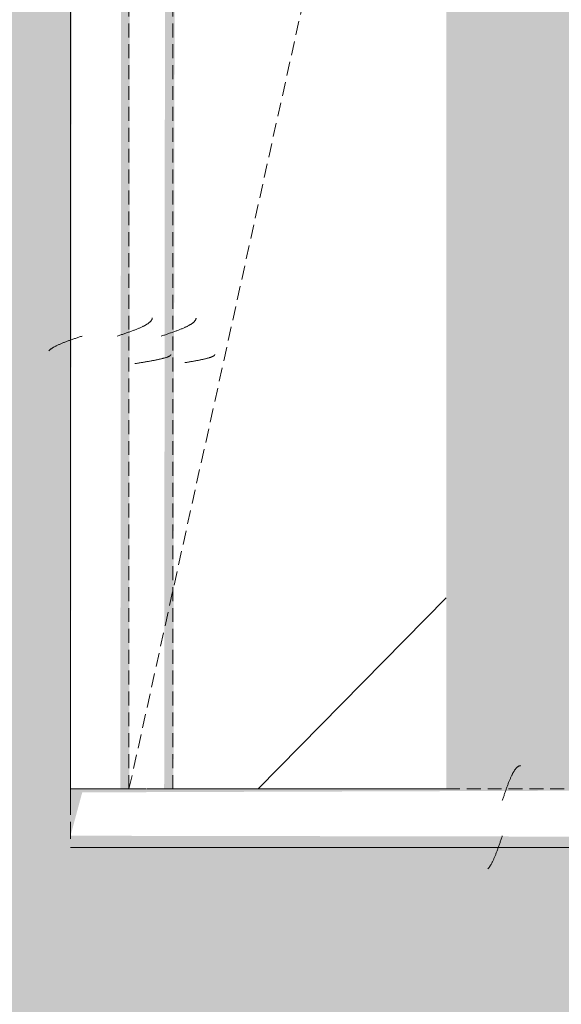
# Model space of a CAD drawing. Header units: millimetres. Extents: x 16156 to 91527, y 4646 to 113494.
# Tile 234 of 256: x 35479 to 35665, y 70630 to 70967. Entities that reach past the tile are written whole.
import ezdxf

# ---------------------------------------------------------------- set-up
doc = ezdxf.new("R2010")
doc.units = ezdxf.units.MM
doc.linetypes.add('ARC Demolished', pattern=[7.14375, 4.7625, -2.38125])
for name, color, linetype, lineweight in [('A--AR9__AlgVoorz', 1, 'Continuous', 9), ('A--L23__Vloeren', 3, 'Continuous', 9), ('A--L74__VasteSanitaireVoorz', 1, 'ARC Demolished', 9)]:
    doc.layers.add(name, color=color, linetype=linetype, lineweight=lineweight)
pattern_1 = [(315.439, (-71398.44, 34604.8), (205.6355, 215.307), [])]
pattern_2 = [(315, (-71398.44, 35670.5), (212.132, 212.132), [])]

# ---------------------------------------------------------------- blocks, each defined once
blk = doc.blocks.new('FP_251-AB-Begane grond - slooptekening')
at = {"layer": 'A--L74__VasteSanitaireVoorz', "color": 240, "linetype": 'Continuous'}
for p, q in [((-549.12, 134.61), (-549.07, 134.31)), ((-549.12, 134.61), (-549.07, 134.31)), ((-549.07, 134.31), (-549.02, 134.02)), ((-549.07, 134.31), (-549.02, 134.02)), ((-549.02, 134.02), (-548.98, 133.72)), ((-549.02, 134.02), (-548.98, 133.72)), ((-548.98, 133.72), (-548.93, 133.43)), ((-548.98, 133.72), (-548.93, 133.43)), ((-548.93, 133.43), (-548.88, 133.14)), ((-548.93, 133.43), (-548.88, 133.14)), ((-548.88, 133.14), (-548.83, 132.85)), ((-548.88, 133.14), (-548.83, 132.85)), ((-548.83, 132.85), (-548.78, 132.57)), ((-548.83, 132.85), (-548.78, 132.57)), ((-548.78, 132.57), (-548.73, 132.29)), ((-548.78, 132.57), (-548.73, 132.29)), ((-548.73, 132.29), (-548.68, 132.01)), ((-548.73, 132.29), (-548.68, 132.01)), ((-548.68, 132.01), (-548.63, 131.73)), ((-548.68, 132.01), (-548.63, 131.73)), ((-548.63, 131.73), (-548.58, 131.45)), ((-548.63, 131.73), (-548.58, 131.45)), ((-548.58, 131.45), (-548.53, 131.18)), ((-548.58, 131.45), (-548.53, 131.18)), ((-548.53, 131.18), (-548.49, 130.91)), ((-548.53, 131.18), (-548.49, 130.91)), ((-548.49, 130.91), (-548.44, 130.65)), ((-548.49, 130.91), (-548.44, 130.65)), ((-548.44, 130.65), (-548.39, 130.39)), ((-548.44, 130.65), (-548.39, 130.39)), ((-548.39, 130.39), (-548.34, 130.13)), ((-548.39, 130.39), (-548.34, 130.13)), ((-548.34, 130.13), (-548.29, 129.88)), ((-548.34, 130.13), (-548.29, 129.88)), ((-548.29, 129.88), (-548.24, 129.63)), ((-548.29, 129.88), (-548.24, 129.63)), ((-548.24, 129.63), (-548.19, 129.39)), ((-548.24, 129.63), (-548.19, 129.39)), ((-548.19, 129.39), (-548.14, 129.15)), ((-548.19, 129.39), (-548.14, 129.15)), ((-548.14, 129.15), (-548.09, 128.91)), ((-548.14, 129.15), (-548.09, 128.91)), ((-548.09, 128.91), (-548.04, 128.68)), ((-548.09, 128.91), (-548.04, 128.68)), ((-548.04, 128.68), (-548, 128.45)), ((-548.04, 128.68), (-548, 128.45)), ((-548, 128.45), (-547.95, 128.23)), ((-548, 128.45), (-547.95, 128.23)), ((-547.95, 128.23), (-547.9, 128.02)), ((-547.95, 128.23), (-547.9, 128.02)), ((-547.9, 128.02), (-547.85, 127.81)), ((-547.9, 128.02), (-547.85, 127.81)), ((-547.85, 127.81), (-547.8, 127.6)), ((-547.85, 127.81), (-547.8, 127.6)), ((-547.8, 127.6), (-547.75, 127.4)), ((-547.8, 127.6), (-547.75, 127.4)), ((-547.75, 127.4), (-547.7, 127.21)), ((-547.75, 127.4), (-547.7, 127.21)), ((-547.7, 127.21), (-547.65, 127.02)), ((-547.7, 127.21), (-547.65, 127.02)), ((-547.65, 127.02), (-547.6, 126.84)), ((-547.65, 127.02), (-547.6, 126.84)), ((-547.6, 126.84), (-547.55, 126.66)), ((-547.6, 126.84), (-547.55, 126.66)), ((-547.55, 126.66), (-547.51, 126.49)), ((-547.55, 126.66), (-547.51, 126.49)), ((-547.51, 126.49), (-547.46, 126.33)), ((-547.51, 126.49), (-547.46, 126.33)), ((-547.46, 126.33), (-547.41, 126.17)), ((-547.46, 126.33), (-547.41, 126.17)), ((-547.41, 126.17), (-547.36, 126.02)), ((-547.41, 126.17), (-547.36, 126.02)), ((-547.36, 126.02), (-547.31, 125.87)), ((-547.36, 126.02), (-547.31, 125.87)), ((-547.31, 125.87), (-547.26, 125.73)), ((-547.31, 125.87), (-547.26, 125.73)), ((-547.26, 125.73), (-547.21, 125.6)), ((-547.26, 125.73), (-547.21, 125.6)), ((-547.21, 125.6), (-547.16, 125.47)), ((-547.21, 125.6), (-547.16, 125.47)), ((-547.16, 125.47), (-547.11, 125.35)), ((-547.16, 125.47), (-547.11, 125.35)), ((-547.11, 125.35), (-547.06, 125.24)), ((-547.11, 125.35), (-547.06, 125.24)), ((-547.06, 125.24), (-547.02, 125.14)), ((-547.06, 125.24), (-547.02, 125.14)), ((-547.02, 125.14), (-546.97, 125.04)), ((-547.02, 125.14), (-546.97, 125.04)), ((-546.97, 125.04), (-546.92, 124.95)), ((-546.97, 125.04), (-546.92, 124.95)), ((-546.92, 124.95), (-546.87, 124.86)), ((-546.92, 124.95), (-546.87, 124.86)), ((-546.87, 124.86), (-546.82, 124.79)), ((-546.87, 124.86), (-546.82, 124.79)), ((-546.82, 124.79), (-546.77, 124.72)), ((-546.82, 124.79), (-546.77, 124.72)), ((-546.77, 124.72), (-546.72, 124.66)), ((-546.77, 124.72), (-546.72, 124.66)), ((-546.72, 124.66), (-546.67, 124.6)), ((-546.72, 124.66), (-546.67, 124.6)), ((-546.67, 124.6), (-546.62, 124.55)), ((-546.67, 124.6), (-546.62, 124.55)), ((-546.62, 124.55), (-546.57, 124.51)), ((-546.62, 124.55), (-546.57, 124.51)), ((-546.57, 124.51), (-546.53, 124.48)), ((-546.57, 124.51), (-546.53, 124.48)), ((-546.53, 124.48), (-546.48, 124.45)), ((-546.53, 124.48), (-546.48, 124.45)), ((-546.48, 124.45), (-546.43, 124.43)), ((-546.48, 124.45), (-546.43, 124.43)), ((-546.43, 124.43), (-546.38, 124.42)), ((-546.43, 124.43), (-546.38, 124.42))]:
    blk.add_line(p, q, dxfattribs=at)
blk = doc.blocks.new('FP_252-AB-Begane grond - slooptekening')
at = {"layer": 'A--L74__VasteSanitaireVoorz', "color": 240, "linetype": 'Continuous'}
for p, q in [((-540.06, 142.75), (-539.96, 142.46)), ((-540.06, 142.75), (-539.96, 142.46)), ((-539.96, 142.46), (-539.86, 142.16)), ((-539.96, 142.46), (-539.86, 142.16)), ((-539.86, 142.16), (-539.77, 141.87)), ((-539.86, 142.16), (-539.77, 141.87)), ((-539.77, 141.87), (-539.67, 141.58)), ((-539.77, 141.87), (-539.67, 141.58)), ((-539.67, 141.58), (-539.57, 141.28)), ((-539.67, 141.58), (-539.57, 141.28)), ((-539.57, 141.28), (-539.47, 140.99)), ((-539.57, 141.28), (-539.47, 140.99)), ((-539.47, 140.99), (-539.37, 140.7)), ((-539.47, 140.99), (-539.37, 140.7)), ((-539.37, 140.7), (-539.28, 140.41)), ((-539.37, 140.7), (-539.28, 140.41)), ((-539.28, 140.41), (-539.18, 140.13)), ((-539.28, 140.41), (-539.18, 140.13)), ((-539.18, 140.13), (-539.08, 139.84)), ((-539.18, 140.13), (-539.08, 139.84)), ((-539.08, 139.84), (-538.98, 139.55)), ((-539.08, 139.84), (-538.98, 139.55)), ((-538.98, 139.55), (-538.88, 139.27)), ((-538.98, 139.55), (-538.88, 139.27)), ((-538.88, 139.27), (-538.78, 138.99)), ((-538.88, 139.27), (-538.78, 138.99)), ((-538.78, 138.99), (-538.69, 138.71)), ((-538.78, 138.99), (-538.69, 138.71)), ((-538.69, 138.71), (-538.59, 138.44)), ((-538.69, 138.71), (-538.59, 138.44)), ((-538.59, 138.44), (-538.49, 138.17)), ((-538.59, 138.44), (-538.49, 138.17)), ((-538.49, 138.17), (-538.39, 137.89)), ((-538.49, 138.17), (-538.39, 137.89)), ((-538.39, 137.89), (-538.29, 137.63)), ((-538.39, 137.89), (-538.29, 137.63)), ((-538.29, 137.63), (-538.2, 137.36)), ((-538.29, 137.63), (-538.2, 137.36)), ((-538.2, 137.36), (-538.1, 137.1)), ((-538.2, 137.36), (-538.1, 137.1)), ((-538.1, 137.1), (-538, 136.84)), ((-538.1, 137.1), (-538, 136.84)), ((-538, 136.84), (-537.9, 136.59)), ((-538, 136.84), (-537.9, 136.59)), ((-537.9, 136.59), (-537.8, 136.34)), ((-537.9, 136.59), (-537.8, 136.34)), ((-537.8, 136.34), (-537.7, 136.09)), ((-537.8, 136.34), (-537.7, 136.09)), ((-537.7, 136.09), (-537.61, 135.85)), ((-537.7, 136.09), (-537.61, 135.85)), ((-537.61, 135.85), (-537.51, 135.61)), ((-537.61, 135.85), (-537.51, 135.61)), ((-537.51, 135.61), (-537.41, 135.38)), ((-537.51, 135.61), (-537.41, 135.38)), ((-537.41, 135.38), (-537.31, 135.15)), ((-537.41, 135.38), (-537.31, 135.15)), ((-537.31, 135.15), (-537.21, 134.92)), ((-537.31, 135.15), (-537.21, 134.92)), ((-537.21, 134.92), (-537.12, 134.7)), ((-537.21, 134.92), (-537.12, 134.7)), ((-537.12, 134.7), (-537.02, 134.49)), ((-537.12, 134.7), (-537.02, 134.49)), ((-537.02, 134.49), (-536.92, 134.28)), ((-537.02, 134.49), (-536.92, 134.28)), ((-536.92, 134.28), (-536.82, 134.07)), ((-536.92, 134.28), (-536.82, 134.07)), ((-536.82, 134.07), (-536.72, 133.87)), ((-536.82, 134.07), (-536.72, 133.87)), ((-536.72, 133.87), (-536.62, 133.68)), ((-536.72, 133.87), (-536.62, 133.68)), ((-536.62, 133.68), (-536.53, 133.49)), ((-536.62, 133.68), (-536.53, 133.49)), ((-536.53, 133.49), (-536.43, 133.31)), ((-536.53, 133.49), (-536.43, 133.31)), ((-536.43, 133.31), (-536.33, 133.13)), ((-536.43, 133.31), (-536.33, 133.13)), ((-536.33, 133.13), (-536.23, 132.95)), ((-536.33, 133.13), (-536.23, 132.95)), ((-536.23, 132.95), (-536.13, 132.79)), ((-536.23, 132.95), (-536.13, 132.79)), ((-536.13, 132.79), (-536.04, 132.63)), ((-536.13, 132.79), (-536.04, 132.63)), ((-536.04, 132.63), (-535.94, 132.47)), ((-536.04, 132.63), (-535.94, 132.47)), ((-535.94, 132.47), (-535.84, 132.33)), ((-535.94, 132.47), (-535.84, 132.33)), ((-535.84, 132.33), (-535.74, 132.18)), ((-535.84, 132.33), (-535.74, 132.18)), ((-535.74, 132.18), (-535.64, 132.05)), ((-535.74, 132.18), (-535.64, 132.05)), ((-535.64, 132.05), (-535.54, 131.92)), ((-535.64, 132.05), (-535.54, 131.92)), ((-535.54, 131.92), (-535.45, 131.8)), ((-535.54, 131.92), (-535.45, 131.8)), ((-535.45, 131.8), (-535.35, 131.68)), ((-535.45, 131.8), (-535.35, 131.68)), ((-535.35, 131.68), (-535.25, 131.57)), ((-535.35, 131.68), (-535.25, 131.57)), ((-535.25, 131.57), (-535.15, 131.47)), ((-535.25, 131.57), (-535.15, 131.47)), ((-535.15, 131.47), (-535.05, 131.37)), ((-535.15, 131.47), (-535.05, 131.37)), ((-535.05, 131.37), (-534.96, 131.29)), ((-535.05, 131.37), (-534.96, 131.29)), ((-534.96, 131.29), (-534.86, 131.2)), ((-534.96, 131.29), (-534.86, 131.2)), ((-534.86, 131.2), (-534.76, 131.13)), ((-534.86, 131.2), (-534.76, 131.13)), ((-534.76, 131.13), (-534.66, 131.06)), ((-534.76, 131.13), (-534.66, 131.06)), ((-534.66, 131.06), (-534.56, 131)), ((-534.66, 131.06), (-534.56, 131)), ((-534.56, 131), (-534.46, 130.95)), ((-534.56, 131), (-534.46, 130.95)), ((-534.46, 130.95), (-534.37, 130.9)), ((-534.46, 130.95), (-534.37, 130.9)), ((-534.37, 130.9), (-534.27, 130.86)), ((-534.37, 130.9), (-534.27, 130.86)), ((-534.27, 130.86), (-534.17, 130.83)), ((-534.27, 130.86), (-534.17, 130.83)), ((-534.17, 130.83), (-534.07, 130.8)), ((-534.17, 130.83), (-534.07, 130.8)), ((-534.07, 130.8), (-533.97, 130.78)), ((-534.07, 130.8), (-533.97, 130.78)), ((-533.97, 130.78), (-533.88, 130.77)), ((-533.97, 130.78), (-533.88, 130.77))]:
    blk.add_line(p, q, dxfattribs=at)
at = {"layer": 'A--L74__VasteSanitaireVoorz'}
blk.add_line((-695, 138.75), (715, 138.75), dxfattribs=at)
blk = doc.blocks.new('FP_253-AB-Begane grond - slooptekening')
at = {"layer": 'A--L74__VasteSanitaireVoorz', "color": 240, "linetype": 'Continuous'}
for p, q in [((-549.47, 151.75), (-549.42, 151.45)), ((-549.47, 151.75), (-549.42, 151.45)), ((-549.42, 151.45), (-549.37, 151.14)), ((-549.42, 151.45), (-549.37, 151.14)), ((-549.37, 151.14), (-549.32, 150.84)), ((-549.37, 151.14), (-549.32, 150.84)), ((-549.32, 150.84), (-549.27, 150.54)), ((-549.32, 150.84), (-549.27, 150.54)), ((-549.27, 150.54), (-549.22, 150.24)), ((-549.27, 150.54), (-549.22, 150.24)), ((-549.22, 150.24), (-549.17, 149.94)), ((-549.22, 150.24), (-549.17, 149.94)), ((-549.17, 149.94), (-549.12, 149.64)), ((-549.17, 149.94), (-549.12, 149.64)), ((-549.12, 149.64), (-549.07, 149.34)), ((-549.12, 149.64), (-549.07, 149.34)), ((-549.07, 149.34), (-549.02, 149.05)), ((-549.07, 149.34), (-549.02, 149.05)), ((-549.02, 149.05), (-548.97, 148.75)), ((-549.02, 149.05), (-548.97, 148.75)), ((-548.97, 148.75), (-548.93, 148.46)), ((-548.97, 148.75), (-548.93, 148.46)), ((-548.93, 148.46), (-548.88, 148.17)), ((-548.93, 148.46), (-548.88, 148.17)), ((-548.88, 148.17), (-548.83, 147.88)), ((-548.88, 148.17), (-548.83, 147.88)), ((-548.83, 147.88), (-548.78, 147.6)), ((-548.83, 147.88), (-548.78, 147.6)), ((-548.78, 147.6), (-548.73, 147.31)), ((-548.78, 147.6), (-548.73, 147.31)), ((-548.73, 147.31), (-548.68, 147.03)), ((-548.73, 147.31), (-548.68, 147.03)), ((-548.68, 147.03), (-548.63, 146.75)), ((-548.68, 147.03), (-548.63, 146.75)), ((-548.63, 146.75), (-548.58, 146.48)), ((-548.63, 146.75), (-548.58, 146.48)), ((-548.58, 146.48), (-548.53, 146.21)), ((-548.58, 146.48), (-548.53, 146.21)), ((-548.53, 146.21), (-548.48, 145.94)), ((-548.53, 146.21), (-548.48, 145.94)), ((-548.48, 145.94), (-548.43, 145.67)), ((-548.48, 145.94), (-548.43, 145.67)), ((-548.43, 145.67), (-548.39, 145.41)), ((-548.43, 145.67), (-548.39, 145.41)), ((-548.39, 145.41), (-548.34, 145.15)), ((-548.39, 145.41), (-548.34, 145.15)), ((-548.34, 145.15), (-548.29, 144.9)), ((-548.34, 145.15), (-548.29, 144.9)), ((-548.29, 144.9), (-548.24, 144.65)), ((-548.29, 144.9), (-548.24, 144.65)), ((-548.24, 144.65), (-548.19, 144.4)), ((-548.24, 144.65), (-548.19, 144.4)), ((-548.19, 144.4), (-548.14, 144.16)), ((-548.19, 144.4), (-548.14, 144.16)), ((-548.14, 144.16), (-548.09, 143.93)), ((-548.14, 144.16), (-548.09, 143.93)), ((-548.09, 143.93), (-548.04, 143.7)), ((-548.09, 143.93), (-548.04, 143.7)), ((-548.04, 143.7), (-547.99, 143.47)), ((-548.04, 143.7), (-547.99, 143.47)), ((-547.99, 143.47), (-547.94, 143.25)), ((-547.99, 143.47), (-547.94, 143.25)), ((-547.94, 143.25), (-547.89, 143.03)), ((-547.94, 143.25), (-547.89, 143.03)), ((-547.89, 143.03), (-547.85, 142.82)), ((-547.89, 143.03), (-547.85, 142.82)), ((-547.85, 142.82), (-547.8, 142.61)), ((-547.85, 142.82), (-547.8, 142.61)), ((-547.8, 142.61), (-547.75, 142.41)), ((-547.8, 142.61), (-547.75, 142.41)), ((-547.75, 142.41), (-547.7, 142.22)), ((-547.75, 142.41), (-547.7, 142.22)), ((-547.7, 142.22), (-547.65, 142.03)), ((-547.7, 142.22), (-547.65, 142.03)), ((-547.65, 142.03), (-547.6, 141.85)), ((-547.65, 142.03), (-547.6, 141.85)), ((-547.6, 141.85), (-547.55, 141.67)), ((-547.6, 141.85), (-547.55, 141.67)), ((-547.55, 141.67), (-547.5, 141.5)), ((-547.55, 141.67), (-547.5, 141.5)), ((-547.5, 141.5), (-547.45, 141.33)), ((-547.5, 141.5), (-547.45, 141.33)), ((-547.45, 141.33), (-547.4, 141.17)), ((-547.45, 141.33), (-547.4, 141.17)), ((-547.4, 141.17), (-547.35, 141.02)), ((-547.4, 141.17), (-547.35, 141.02)), ((-547.35, 141.02), (-547.31, 140.88)), ((-547.35, 141.02), (-547.31, 140.88)), ((-547.31, 140.88), (-547.26, 140.74)), ((-547.31, 140.88), (-547.26, 140.74)), ((-547.26, 140.74), (-547.21, 140.6)), ((-547.26, 140.74), (-547.21, 140.6)), ((-547.21, 140.6), (-547.16, 140.48)), ((-547.21, 140.6), (-547.16, 140.48)), ((-547.16, 140.48), (-547.11, 140.36)), ((-547.16, 140.48), (-547.11, 140.36)), ((-547.11, 140.36), (-547.06, 140.25)), ((-547.11, 140.36), (-547.06, 140.25)), ((-547.06, 140.25), (-547.01, 140.14)), ((-547.06, 140.25), (-547.01, 140.14)), ((-547.01, 140.14), (-546.96, 140.04)), ((-547.01, 140.14), (-546.96, 140.04)), ((-546.96, 140.04), (-546.91, 139.95)), ((-546.96, 140.04), (-546.91, 139.95)), ((-546.91, 139.95), (-546.86, 139.87)), ((-546.91, 139.95), (-546.86, 139.87)), ((-546.86, 139.87), (-546.81, 139.79)), ((-546.86, 139.87), (-546.81, 139.79)), ((-546.81, 139.79), (-546.77, 139.72)), ((-546.81, 139.79), (-546.77, 139.72)), ((-546.77, 139.72), (-546.72, 139.66)), ((-546.77, 139.72), (-546.72, 139.66)), ((-546.72, 139.66), (-546.67, 139.6)), ((-546.72, 139.66), (-546.67, 139.6)), ((-546.67, 139.6), (-546.62, 139.55)), ((-546.67, 139.6), (-546.62, 139.55)), ((-546.62, 139.55), (-546.57, 139.51)), ((-546.62, 139.55), (-546.57, 139.51)), ((-546.57, 139.51), (-546.52, 139.48)), ((-546.57, 139.51), (-546.52, 139.48)), ((-546.52, 139.48), (-546.47, 139.45)), ((-546.52, 139.48), (-546.47, 139.45)), ((-546.47, 139.45), (-546.42, 139.43)), ((-546.47, 139.45), (-546.42, 139.43)), ((-546.42, 139.43), (-546.37, 139.42)), ((-546.42, 139.43), (-546.37, 139.42))]:
    blk.add_line(p, q, dxfattribs=at)
blk = doc.blocks.new('FP_254-AB-Begane grond - slooptekening')
at = {"layer": 'A--L74__VasteSanitaireVoorz', "color": 240, "linetype": 'Continuous'}
for p, q in [((-540.03, 157.75), (-539.93, 157.46)), ((-540.03, 157.75), (-539.93, 157.46)), ((-539.93, 157.46), (-539.83, 157.16)), ((-539.93, 157.46), (-539.83, 157.16)), ((-539.83, 157.16), (-539.73, 156.87)), ((-539.83, 157.16), (-539.73, 156.87)), ((-539.73, 156.87), (-539.63, 156.58)), ((-539.73, 156.87), (-539.63, 156.58)), ((-539.63, 156.58), (-539.54, 156.28)), ((-539.63, 156.58), (-539.54, 156.28)), ((-539.54, 156.28), (-539.44, 155.99)), ((-539.54, 156.28), (-539.44, 155.99)), ((-539.44, 155.99), (-539.34, 155.7)), ((-539.44, 155.99), (-539.34, 155.7)), ((-539.34, 155.7), (-539.24, 155.41)), ((-539.34, 155.7), (-539.24, 155.41)), ((-539.24, 155.41), (-539.14, 155.13)), ((-539.24, 155.41), (-539.14, 155.13)), ((-539.14, 155.13), (-539.05, 154.84)), ((-539.14, 155.13), (-539.05, 154.84)), ((-539.05, 154.84), (-538.95, 154.55)), ((-539.05, 154.84), (-538.95, 154.55)), ((-538.95, 154.55), (-538.85, 154.27)), ((-538.95, 154.55), (-538.85, 154.27)), ((-538.85, 154.27), (-538.75, 153.99)), ((-538.85, 154.27), (-538.75, 153.99)), ((-538.75, 153.99), (-538.65, 153.71)), ((-538.75, 153.99), (-538.65, 153.71)), ((-538.65, 153.71), (-538.55, 153.44)), ((-538.65, 153.71), (-538.55, 153.44)), ((-538.55, 153.44), (-538.46, 153.17)), ((-538.55, 153.44), (-538.46, 153.17)), ((-538.46, 153.17), (-538.36, 152.89)), ((-538.46, 153.17), (-538.36, 152.89)), ((-538.36, 152.89), (-538.26, 152.63)), ((-538.36, 152.89), (-538.26, 152.63)), ((-538.26, 152.63), (-538.16, 152.36)), ((-538.26, 152.63), (-538.16, 152.36)), ((-538.16, 152.36), (-538.06, 152.1)), ((-538.16, 152.36), (-538.06, 152.1)), ((-538.06, 152.1), (-537.97, 151.84)), ((-538.06, 152.1), (-537.97, 151.84)), ((-537.97, 151.84), (-537.87, 151.59)), ((-537.97, 151.84), (-537.87, 151.59)), ((-537.87, 151.59), (-537.77, 151.34)), ((-537.87, 151.59), (-537.77, 151.34)), ((-537.77, 151.34), (-537.67, 151.09)), ((-537.77, 151.34), (-537.67, 151.09)), ((-537.67, 151.09), (-537.57, 150.85)), ((-537.67, 151.09), (-537.57, 150.85)), ((-537.57, 150.85), (-537.48, 150.61)), ((-537.57, 150.85), (-537.48, 150.61)), ((-537.48, 150.61), (-537.38, 150.38)), ((-537.48, 150.61), (-537.38, 150.38)), ((-537.38, 150.38), (-537.28, 150.15)), ((-537.38, 150.38), (-537.28, 150.15)), ((-537.28, 150.15), (-537.18, 149.92)), ((-537.28, 150.15), (-537.18, 149.92)), ((-537.18, 149.92), (-537.08, 149.7)), ((-537.18, 149.92), (-537.08, 149.7)), ((-537.08, 149.7), (-536.98, 149.49)), ((-537.08, 149.7), (-536.98, 149.49)), ((-536.98, 149.49), (-536.89, 149.28)), ((-536.98, 149.49), (-536.89, 149.28)), ((-536.89, 149.28), (-536.79, 149.07)), ((-536.89, 149.28), (-536.79, 149.07)), ((-536.79, 149.07), (-536.69, 148.87)), ((-536.79, 149.07), (-536.69, 148.87)), ((-536.69, 148.87), (-536.59, 148.68)), ((-536.69, 148.87), (-536.59, 148.68)), ((-536.59, 148.68), (-536.49, 148.49)), ((-536.59, 148.68), (-536.49, 148.49)), ((-536.49, 148.49), (-536.4, 148.31)), ((-536.49, 148.49), (-536.4, 148.31)), ((-536.4, 148.31), (-536.3, 148.13)), ((-536.4, 148.31), (-536.3, 148.13)), ((-536.3, 148.13), (-536.2, 147.95)), ((-536.3, 148.13), (-536.2, 147.95)), ((-536.2, 147.95), (-536.1, 147.79)), ((-536.2, 147.95), (-536.1, 147.79)), ((-536.1, 147.79), (-536, 147.63)), ((-536.1, 147.79), (-536, 147.63)), ((-536, 147.63), (-535.9, 147.47)), ((-536, 147.63), (-535.9, 147.47)), ((-535.9, 147.47), (-535.81, 147.33)), ((-535.9, 147.47), (-535.81, 147.33)), ((-535.81, 147.33), (-535.71, 147.18)), ((-535.81, 147.33), (-535.71, 147.18)), ((-535.71, 147.18), (-535.61, 147.05)), ((-535.71, 147.18), (-535.61, 147.05)), ((-535.61, 147.05), (-535.51, 146.92)), ((-535.61, 147.05), (-535.51, 146.92)), ((-535.51, 146.92), (-535.41, 146.8)), ((-535.51, 146.92), (-535.41, 146.8)), ((-535.41, 146.8), (-535.32, 146.68)), ((-535.41, 146.8), (-535.32, 146.68)), ((-535.32, 146.68), (-535.22, 146.57)), ((-535.32, 146.68), (-535.22, 146.57)), ((-535.22, 146.57), (-535.12, 146.47)), ((-535.22, 146.57), (-535.12, 146.47)), ((-535.12, 146.47), (-535.02, 146.37)), ((-535.12, 146.47), (-535.02, 146.37)), ((-535.02, 146.37), (-534.92, 146.29)), ((-535.02, 146.37), (-534.92, 146.29)), ((-534.92, 146.29), (-534.82, 146.2)), ((-534.92, 146.29), (-534.82, 146.2)), ((-534.82, 146.2), (-534.73, 146.13)), ((-534.82, 146.2), (-534.73, 146.13)), ((-534.73, 146.13), (-534.63, 146.06)), ((-534.73, 146.13), (-534.63, 146.06)), ((-534.63, 146.06), (-534.53, 146)), ((-534.63, 146.06), (-534.53, 146)), ((-534.53, 146), (-534.43, 145.95)), ((-534.53, 146), (-534.43, 145.95)), ((-534.43, 145.95), (-534.33, 145.9)), ((-534.43, 145.95), (-534.33, 145.9)), ((-534.33, 145.9), (-534.24, 145.86)), ((-534.33, 145.9), (-534.24, 145.86)), ((-534.24, 145.86), (-534.14, 145.83)), ((-534.24, 145.86), (-534.14, 145.83)), ((-534.14, 145.83), (-534.04, 145.8)), ((-534.14, 145.83), (-534.04, 145.8)), ((-534.04, 145.8), (-533.94, 145.78)), ((-534.04, 145.8), (-533.94, 145.78)), ((-533.94, 145.78), (-533.84, 145.77)), ((-533.94, 145.78), (-533.84, 145.77))]:
    blk.add_line(p, q, dxfattribs=at)
at = {"layer": 'A--L74__VasteSanitaireVoorz'}
blk.add_line((-695, 153.75), (715, 153.75), dxfattribs=at)
blk = doc.blocks.new('FP_255-AB-Begane grond - slooptekening')
at = {"layer": 'A--L74__VasteSanitaireVoorz', "color": 240, "linetype": 'Continuous'}
for p, q in [((-545.03, 181.13), (-544.94, 181.03)), ((-545.03, 181.13), (-544.94, 181.03)), ((-544.94, 181.03), (-544.84, 180.93)), ((-544.94, 181.03), (-544.84, 180.93)), ((-544.84, 180.93), (-544.74, 180.82)), ((-544.84, 180.93), (-544.74, 180.82)), ((-544.74, 180.82), (-544.64, 180.7)), ((-544.74, 180.82), (-544.64, 180.7)), ((-544.64, 180.7), (-544.54, 180.58)), ((-544.64, 180.7), (-544.54, 180.58)), ((-544.54, 180.58), (-544.45, 180.45)), ((-544.54, 180.58), (-544.45, 180.45)), ((-544.45, 180.45), (-544.35, 180.32)), ((-544.45, 180.45), (-544.35, 180.32)), ((-544.35, 180.32), (-544.25, 180.17)), ((-544.35, 180.32), (-544.25, 180.17)), ((-544.25, 180.17), (-544.15, 180.03)), ((-544.25, 180.17), (-544.15, 180.03)), ((-544.15, 180.03), (-544.05, 179.87)), ((-544.15, 180.03), (-544.05, 179.87)), ((-544.05, 179.87), (-543.95, 179.71)), ((-544.05, 179.87), (-543.95, 179.71)), ((-543.95, 179.71), (-543.86, 179.55)), ((-543.95, 179.71), (-543.86, 179.55)), ((-543.86, 179.55), (-543.76, 179.37)), ((-543.86, 179.55), (-543.76, 179.37)), ((-543.76, 179.37), (-543.66, 179.19)), ((-543.76, 179.37), (-543.66, 179.19)), ((-543.66, 179.19), (-543.56, 179.01)), ((-543.66, 179.19), (-543.56, 179.01)), ((-543.56, 179.01), (-543.46, 178.82)), ((-543.56, 179.01), (-543.46, 178.82)), ((-543.46, 178.82), (-543.37, 178.63)), ((-543.46, 178.82), (-543.37, 178.63)), ((-543.37, 178.63), (-543.27, 178.43)), ((-543.37, 178.63), (-543.27, 178.43)), ((-543.27, 178.43), (-543.17, 178.22)), ((-543.27, 178.43), (-543.17, 178.22)), ((-543.17, 178.22), (-543.07, 178.01)), ((-543.17, 178.22), (-543.07, 178.01)), ((-543.07, 178.01), (-542.97, 177.8)), ((-543.07, 178.01), (-542.97, 177.8)), ((-542.97, 177.8), (-542.87, 177.58)), ((-542.97, 177.8), (-542.87, 177.58)), ((-542.87, 177.58), (-542.78, 177.35)), ((-542.87, 177.58), (-542.78, 177.35)), ((-542.78, 177.35), (-542.68, 177.12)), ((-542.78, 177.35), (-542.68, 177.12)), ((-542.68, 177.12), (-542.58, 176.89)), ((-542.68, 177.12), (-542.58, 176.89)), ((-542.58, 176.89), (-542.48, 176.65)), ((-542.58, 176.89), (-542.48, 176.65)), ((-542.48, 176.65), (-542.38, 176.41)), ((-542.48, 176.65), (-542.38, 176.41)), ((-542.38, 176.41), (-542.29, 176.16)), ((-542.38, 176.41), (-542.29, 176.16)), ((-542.29, 176.16), (-542.19, 175.91)), ((-542.29, 176.16), (-542.19, 175.91)), ((-542.19, 175.91), (-542.09, 175.66)), ((-542.19, 175.91), (-542.09, 175.66)), ((-542.09, 175.66), (-541.99, 175.4)), ((-542.09, 175.66), (-541.99, 175.4)), ((-541.99, 175.4), (-541.89, 175.14)), ((-541.99, 175.4), (-541.89, 175.14)), ((-541.89, 175.14), (-541.79, 174.87)), ((-541.89, 175.14), (-541.79, 174.87)), ((-541.79, 174.87), (-541.7, 174.61)), ((-541.79, 174.87), (-541.7, 174.61)), ((-541.7, 174.61), (-541.6, 174.33)), ((-541.7, 174.61), (-541.6, 174.33)), ((-541.6, 174.33), (-541.5, 174.06)), ((-541.6, 174.33), (-541.5, 174.06)), ((-541.5, 174.06), (-541.4, 173.79)), ((-541.5, 174.06), (-541.4, 173.79)), ((-541.4, 173.79), (-541.3, 173.51)), ((-541.4, 173.79), (-541.3, 173.51)), ((-541.3, 173.51), (-541.21, 173.23)), ((-541.3, 173.51), (-541.21, 173.23)), ((-541.21, 173.23), (-541.11, 172.95)), ((-541.21, 173.23), (-541.11, 172.95)), ((-541.11, 172.95), (-541.01, 172.66)), ((-541.11, 172.95), (-541.01, 172.66)), ((-541.01, 172.66), (-540.91, 172.37)), ((-541.01, 172.66), (-540.91, 172.37)), ((-540.91, 172.37), (-540.81, 172.09)), ((-540.91, 172.37), (-540.81, 172.09)), ((-540.81, 172.09), (-540.71, 171.8)), ((-540.81, 172.09), (-540.71, 171.8)), ((-540.71, 171.8), (-540.62, 171.51)), ((-540.71, 171.8), (-540.62, 171.51)), ((-540.62, 171.51), (-540.52, 171.22)), ((-540.62, 171.51), (-540.52, 171.22)), ((-540.52, 171.22), (-540.42, 170.92)), ((-540.52, 171.22), (-540.42, 170.92)), ((-540.42, 170.92), (-540.32, 170.63)), ((-540.42, 170.92), (-540.32, 170.63)), ((-540.32, 170.63), (-540.22, 170.34)), ((-540.32, 170.63), (-540.22, 170.34)), ((-540.22, 170.34), (-540.13, 170.04)), ((-540.22, 170.34), (-540.13, 170.04)), ((-540.13, 170.04), (-540.03, 169.75)), ((-540.13, 170.04), (-540.03, 169.75))]:
    blk.add_line(p, q, dxfattribs=at)
at = {"layer": 'A--L74__VasteSanitaireVoorz'}
blk.add_line((715, 173.75), (-695, 173.75), dxfattribs=at)
blk = doc.blocks.new('FP_256-AB-Begane grond - slooptekening')
at = {"layer": 'A--L74__VasteSanitaireVoorz'}
blk.add_line((-715, 173.75), (-715, -173.75), dxfattribs=at)
at = {"layer": 'A--L74__VasteSanitaireVoorz', "color": 240, "linetype": 'Continuous'}
for p, q in [((-722.38, 31.04), (-722.28, 30.94)), ((-722.38, 31.04), (-722.28, 30.94)), ((-722.28, 30.94), (-722.18, 30.84)), ((-722.28, 30.94), (-722.18, 30.84)), ((-722.18, 30.84), (-722.07, 30.75)), ((-722.18, 30.84), (-722.07, 30.75)), ((-722.07, 30.75), (-721.95, 30.65)), ((-722.07, 30.75), (-721.95, 30.65)), ((-721.95, 30.65), (-721.83, 30.55)), ((-721.95, 30.65), (-721.83, 30.55)), ((-721.83, 30.55), (-721.7, 30.45)), ((-721.83, 30.55), (-721.7, 30.45)), ((-721.7, 30.45), (-721.57, 30.35)), ((-721.7, 30.45), (-721.57, 30.35)), ((-721.57, 30.35), (-721.42, 30.25)), ((-721.57, 30.35), (-721.42, 30.25)), ((-721.42, 30.25), (-721.28, 30.16)), ((-721.42, 30.25), (-721.28, 30.16)), ((-721.28, 30.16), (-721.12, 30.06)), ((-721.28, 30.16), (-721.12, 30.06)), ((-721.12, 30.06), (-720.96, 29.96)), ((-721.12, 30.06), (-720.96, 29.96)), ((-720.96, 29.96), (-720.8, 29.86)), ((-720.96, 29.96), (-720.8, 29.86)), ((-720.8, 29.86), (-720.62, 29.76)), ((-720.8, 29.86), (-720.62, 29.76)), ((-720.62, 29.76), (-720.44, 29.67)), ((-720.62, 29.76), (-720.44, 29.67)), ((-720.44, 29.67), (-720.26, 29.57)), ((-720.44, 29.67), (-720.26, 29.57)), ((-720.26, 29.57), (-720.07, 29.47)), ((-720.26, 29.57), (-720.07, 29.47)), ((-720.07, 29.47), (-719.88, 29.37)), ((-720.07, 29.47), (-719.88, 29.37)), ((-719.88, 29.37), (-719.68, 29.27)), ((-719.88, 29.37), (-719.68, 29.27)), ((-719.68, 29.27), (-719.47, 29.17)), ((-719.68, 29.27), (-719.47, 29.17)), ((-719.47, 29.17), (-719.26, 29.08)), ((-719.47, 29.17), (-719.26, 29.08)), ((-719.26, 29.08), (-719.05, 28.98)), ((-719.26, 29.08), (-719.05, 28.98)), ((-719.05, 28.98), (-718.83, 28.88)), ((-719.05, 28.98), (-718.83, 28.88)), ((-718.83, 28.88), (-718.6, 28.78)), ((-718.83, 28.88), (-718.6, 28.78)), ((-718.6, 28.78), (-718.37, 28.68)), ((-718.6, 28.78), (-718.37, 28.68)), ((-718.37, 28.68), (-718.14, 28.59)), ((-718.37, 28.68), (-718.14, 28.59)), ((-718.14, 28.59), (-717.9, 28.49)), ((-718.14, 28.59), (-717.9, 28.49)), ((-717.9, 28.49), (-717.66, 28.39)), ((-717.9, 28.49), (-717.66, 28.39)), ((-717.66, 28.39), (-717.41, 28.29)), ((-717.66, 28.39), (-717.41, 28.29)), ((-717.41, 28.29), (-717.16, 28.19)), ((-717.41, 28.29), (-717.16, 28.19)), ((-717.16, 28.19), (-716.91, 28.1)), ((-717.16, 28.19), (-716.91, 28.1)), ((-716.91, 28.1), (-716.65, 28)), ((-716.91, 28.1), (-716.65, 28)), ((-716.65, 28), (-716.39, 27.9)), ((-716.65, 28), (-716.39, 27.9)), ((-716.39, 27.9), (-716.12, 27.8)), ((-716.39, 27.9), (-716.12, 27.8)), ((-716.12, 27.8), (-715.86, 27.7)), ((-716.12, 27.8), (-715.86, 27.7)), ((-715.86, 27.7), (-715.58, 27.6)), ((-715.86, 27.7), (-715.58, 27.6)), ((-715.58, 27.6), (-715.31, 27.51)), ((-715.58, 27.6), (-715.31, 27.51)), ((-715.31, 27.51), (-715.04, 27.41)), ((-715.31, 27.51), (-715.04, 27.41)), ((-715.04, 27.41), (-714.76, 27.31)), ((-715.04, 27.41), (-714.76, 27.31)), ((-714.76, 27.31), (-714.48, 27.21)), ((-714.76, 27.31), (-714.48, 27.21)), ((-714.48, 27.21), (-714.2, 27.11)), ((-714.48, 27.21), (-714.2, 27.11)), ((-714.2, 27.11), (-713.91, 27.02)), ((-714.2, 27.11), (-713.91, 27.02)), ((-713.91, 27.02), (-713.62, 26.92)), ((-713.91, 27.02), (-713.62, 26.92)), ((-713.62, 26.92), (-713.34, 26.82)), ((-713.62, 26.92), (-713.34, 26.82)), ((-713.34, 26.82), (-713.05, 26.72)), ((-713.34, 26.82), (-713.05, 26.72)), ((-713.05, 26.72), (-712.76, 26.62)), ((-713.05, 26.72), (-712.76, 26.62)), ((-712.76, 26.62), (-712.47, 26.52)), ((-712.76, 26.62), (-712.47, 26.52)), ((-712.47, 26.52), (-712.17, 26.43)), ((-712.47, 26.52), (-712.17, 26.43)), ((-712.17, 26.43), (-711.88, 26.33)), ((-712.17, 26.43), (-711.88, 26.33)), ((-711.88, 26.33), (-711.59, 26.23)), ((-711.88, 26.33), (-711.59, 26.23)), ((-711.59, 26.23), (-711.29, 26.13)), ((-711.59, 26.23), (-711.29, 26.13)), ((-711.29, 26.13), (-711, 26.03)), ((-711.29, 26.13), (-711, 26.03))]:
    blk.add_line(p, q, dxfattribs=at)
blk = doc.blocks.new('FP_257-AB-Begane grond - slooptekening')
at = {"layer": 'A--L74__VasteSanitaireVoorz'}
blk.add_line((-695, -173.75), (-695, 173.75), dxfattribs=at)
at = {"layer": 'A--L74__VasteSanitaireVoorz', "color": 240, "linetype": 'Continuous'}
for p, q in [((-699, 26.03), (-698.71, 25.94)), ((-699, 26.03), (-698.71, 25.94)), ((-698.71, 25.94), (-698.41, 25.84)), ((-698.71, 25.94), (-698.41, 25.84)), ((-698.41, 25.84), (-698.12, 25.74)), ((-698.41, 25.84), (-698.12, 25.74)), ((-698.12, 25.74), (-697.83, 25.64)), ((-698.12, 25.74), (-697.83, 25.64)), ((-697.83, 25.64), (-697.53, 25.54)), ((-697.83, 25.64), (-697.53, 25.54)), ((-697.53, 25.54), (-697.24, 25.44)), ((-697.53, 25.54), (-697.24, 25.44)), ((-697.24, 25.44), (-696.95, 25.35)), ((-697.24, 25.44), (-696.95, 25.35)), ((-696.95, 25.35), (-696.66, 25.25)), ((-696.95, 25.35), (-696.66, 25.25)), ((-696.66, 25.25), (-696.38, 25.15)), ((-696.66, 25.25), (-696.38, 25.15)), ((-696.38, 25.15), (-696.09, 25.05)), ((-696.38, 25.15), (-696.09, 25.05)), ((-696.09, 25.05), (-695.8, 24.95)), ((-696.09, 25.05), (-695.8, 24.95)), ((-695.8, 24.95), (-695.52, 24.86)), ((-695.8, 24.95), (-695.52, 24.86)), ((-695.52, 24.86), (-695.24, 24.76)), ((-695.52, 24.86), (-695.24, 24.76)), ((-695.24, 24.76), (-694.96, 24.66)), ((-695.24, 24.76), (-694.96, 24.66)), ((-694.96, 24.66), (-694.69, 24.56)), ((-694.96, 24.66), (-694.69, 24.56)), ((-694.69, 24.56), (-694.42, 24.46)), ((-694.69, 24.56), (-694.42, 24.46)), ((-694.42, 24.46), (-694.14, 24.36)), ((-694.42, 24.46), (-694.14, 24.36)), ((-694.14, 24.36), (-693.88, 24.27)), ((-694.14, 24.36), (-693.88, 24.27)), ((-693.88, 24.27), (-693.61, 24.17)), ((-693.88, 24.27), (-693.61, 24.17)), ((-693.61, 24.17), (-693.35, 24.07)), ((-693.61, 24.17), (-693.35, 24.07)), ((-693.35, 24.07), (-693.09, 23.97)), ((-693.35, 24.07), (-693.09, 23.97)), ((-693.09, 23.97), (-692.84, 23.87)), ((-693.09, 23.97), (-692.84, 23.87)), ((-692.84, 23.87), (-692.59, 23.78)), ((-692.84, 23.87), (-692.59, 23.78)), ((-692.59, 23.78), (-692.34, 23.68)), ((-692.59, 23.78), (-692.34, 23.68)), ((-692.34, 23.68), (-692.1, 23.58)), ((-692.34, 23.68), (-692.1, 23.58)), ((-692.1, 23.58), (-691.86, 23.48)), ((-692.1, 23.58), (-691.86, 23.48)), ((-691.86, 23.48), (-691.63, 23.38)), ((-691.86, 23.48), (-691.63, 23.38)), ((-691.63, 23.38), (-691.4, 23.28)), ((-691.63, 23.38), (-691.4, 23.28)), ((-691.4, 23.28), (-691.17, 23.19)), ((-691.4, 23.28), (-691.17, 23.19)), ((-691.17, 23.19), (-690.95, 23.09)), ((-691.17, 23.19), (-690.95, 23.09)), ((-690.95, 23.09), (-690.74, 22.99)), ((-690.95, 23.09), (-690.74, 22.99)), ((-690.74, 22.99), (-690.53, 22.89)), ((-690.74, 22.99), (-690.53, 22.89)), ((-690.53, 22.89), (-690.32, 22.79)), ((-690.53, 22.89), (-690.32, 22.79)), ((-690.32, 22.79), (-690.12, 22.7)), ((-690.32, 22.79), (-690.12, 22.7)), ((-690.12, 22.7), (-689.93, 22.6)), ((-690.12, 22.7), (-689.93, 22.6)), ((-689.93, 22.6), (-689.74, 22.5)), ((-689.93, 22.6), (-689.74, 22.5)), ((-689.74, 22.5), (-689.56, 22.4)), ((-689.74, 22.5), (-689.56, 22.4)), ((-689.56, 22.4), (-689.38, 22.3)), ((-689.56, 22.4), (-689.38, 22.3)), ((-689.38, 22.3), (-689.2, 22.2)), ((-689.38, 22.3), (-689.2, 22.2)), ((-689.2, 22.2), (-689.04, 22.11)), ((-689.2, 22.2), (-689.04, 22.11)), ((-689.04, 22.11), (-688.88, 22.01)), ((-689.04, 22.11), (-688.88, 22.01)), ((-688.88, 22.01), (-688.72, 21.91)), ((-688.88, 22.01), (-688.72, 21.91)), ((-688.72, 21.91), (-688.58, 21.81)), ((-688.72, 21.91), (-688.58, 21.81)), ((-688.58, 21.81), (-688.43, 21.71)), ((-688.58, 21.81), (-688.43, 21.71)), ((-688.43, 21.71), (-688.3, 21.62)), ((-688.43, 21.71), (-688.3, 21.62)), ((-688.3, 21.62), (-688.17, 21.52)), ((-688.3, 21.62), (-688.17, 21.52)), ((-688.17, 21.52), (-688.05, 21.42)), ((-688.17, 21.52), (-688.05, 21.42)), ((-688.05, 21.42), (-687.93, 21.32)), ((-688.05, 21.42), (-687.93, 21.32)), ((-687.93, 21.32), (-687.82, 21.22)), ((-687.93, 21.32), (-687.82, 21.22)), ((-687.82, 21.22), (-687.72, 21.12)), ((-687.82, 21.22), (-687.72, 21.12)), ((-687.72, 21.12), (-687.62, 21.03)), ((-687.72, 21.12), (-687.62, 21.03)), ((-687.62, 21.03), (-687.54, 20.93)), ((-687.62, 21.03), (-687.54, 20.93)), ((-687.54, 20.93), (-687.45, 20.83)), ((-687.54, 20.93), (-687.45, 20.83)), ((-687.45, 20.83), (-687.38, 20.73)), ((-687.45, 20.83), (-687.38, 20.73)), ((-687.38, 20.73), (-687.31, 20.63)), ((-687.38, 20.73), (-687.31, 20.63)), ((-687.31, 20.63), (-687.25, 20.54)), ((-687.31, 20.63), (-687.25, 20.54)), ((-687.25, 20.54), (-687.2, 20.44)), ((-687.25, 20.54), (-687.2, 20.44)), ((-687.2, 20.44), (-687.15, 20.34)), ((-687.2, 20.44), (-687.15, 20.34)), ((-687.15, 20.34), (-687.11, 20.24)), ((-687.15, 20.34), (-687.11, 20.24)), ((-687.11, 20.24), (-687.08, 20.14)), ((-687.11, 20.24), (-687.08, 20.14)), ((-687.08, 20.14), (-687.05, 20.04)), ((-687.08, 20.14), (-687.05, 20.04)), ((-687.05, 20.04), (-687.03, 19.95)), ((-687.05, 20.04), (-687.03, 19.95)), ((-687.03, 19.95), (-687.02, 19.85)), ((-687.03, 19.95), (-687.02, 19.85))]:
    blk.add_line(p, q, dxfattribs=at)
blk = doc.blocks.new('52_PF_FB_Gutter_rectangle - End Outlet - 1430mm_W_ x 300mm_L_ x 60mm_H_ x 160mm_Dia_ 2-2250526-AB-Begane grond - slooptekening')
at = {"layer": 'A--L74__VasteSanitaireVoorz'}
h = blk.add_hatch(dxfattribs=at)
h.set_pattern_fill('FP_71', color=256, style=0, pattern_type=2)
h.set_pattern_definition(pattern_2)
h.paths.add_polyline_path([(-695, 157.75), (715, 157.75), (715, 169.75), (-695, 169.75)])
h = blk.add_hatch(dxfattribs=at)
h.set_pattern_fill('FP_71', color=256, style=0, pattern_type=2)
h.set_pattern_definition(pattern_2)
h.paths.add_polyline_path([(-695, 157.75), (715, 157.75), (715, 169.75), (-695, 169.75)])
h = blk.add_hatch(dxfattribs=at)
h.set_pattern_fill('FP_71', color=256, style=0, pattern_type=2)
h.set_pattern_definition(pattern_2)
h.paths.add_polyline_path([(-695, 142.75), (715, 142.75), (715, 151.75), (-695, 151.75)])
h = blk.add_hatch(dxfattribs=at)
h.set_pattern_fill('FP_71', color=256, style=0, pattern_type=2)
h.set_pattern_definition(pattern_2)
h.paths.add_polyline_path([(-695, 142.75), (715, 142.75), (715, 151.75), (-695, 151.75)])
at = {"layer": 'A--L74__VasteSanitaireVoorz', "linetype": 'Continuous'}
h = blk.add_hatch(dxfattribs=at)
h.set_pattern_fill('FP_73', color=256, style=0, pattern_type=2)
h.set_pattern_definition(pattern_1)
h.paths.add_polyline_path([(-695, 134.42), (-695, 45.2), (715, 45.2), (715, 137.1), (-695, 137.1)])
h = blk.add_hatch(dxfattribs=at)
h.set_pattern_fill('FP_73', color=256, style=0, pattern_type=2)
h.set_pattern_definition(pattern_1)
h.paths.add_polyline_path([(-695, 134.42), (-695, 45.2), (715, 45.2), (715, 137.1), (-695, 137.1)])
at = {"layer": 'A--L74__VasteSanitaireVoorz'}
for p, q in [((-711, 173.75), (-712.04, 173.75)), ((-711, 173.75), (-699, 173.75)), ((-697.96, 173.75), (-699, 173.75)), ((-695, 173.75), (-695, 169.75)), ((-695, 157.75), (-695, 169.75)), ((-695, 157.75), (-695, 153.75)), ((-695, 151.75), (-695, 153.75)), ((-695, 153.75), (0, 0)), ((-695, 142.75), (-695, 151.75)), ((-695, 142.75), (-695, 138.75)), ((-695, 139.14), (-695, 138.33)), ((-695, 137.1), (-695, 138.75)), ((-695, 45.2), (-695, 137.1))]:
    blk.add_line(p, q, dxfattribs=at)
for name in ['FP_255-AB-Begane grond - slooptekening', 'FP_256-AB-Begane grond - slooptekening', 'FP_257-AB-Begane grond - slooptekening', 'FP_254-AB-Begane grond - slooptekening', 'FP_252-AB-Begane grond - slooptekening']:
    blk.add_blockref(name, (0, 0), dxfattribs=at)
at = {"layer": 'A--L74__VasteSanitaireVoorz', "linetype": 'Continuous'}
for name in ['FP_253-AB-Begane grond - slooptekening', 'FP_251-AB-Begane grond - slooptekening']:
    blk.add_blockref(name, (0, 0), dxfattribs=at)

msp = doc.modelspace()

# ---------------------------------------------------------------- hatches: boundary and pattern name
at = {"layer": 'A--AR9__AlgVoorz'}
h = msp.add_hatch(color=7, dxfattribs=at)
h.paths.add_polyline_path([(34992.21, 66090.94), (35035.69, 66090.94), (35035.69, 66103.44), (44949.11, 66103.44), (44949.11, 69721.44), (44914.25, 69721.44), (44914.25, 68707.44), (43114.25, 68707.44), (43114.25, 69721.44), (41917.26, 69725.44), (41917.26, 70221.44), (43114.25, 70224.13), (43114.25, 72321.44), (41917.26, 72325.44), (41917.26, 72821.44), (43114.25, 72829.12), (43114.25, 73543.44), (44914.25, 73543.44), (44914.25, 72821.44), (44949.11, 72821.44), (44946.01, 73925.94), (39384.05, 73925.94), (39384.05, 73938.44), (33209.25, 73938.44), (33209.25, 72383.44), (32470.07, 72383.44), (32470.07, 70583.44), (33209.25, 70583.44), (33209.25, 66383.44), (32470.07, 66383.44), (32470.07, 66090.94), (34835.58, 66090.94)])
h.paths.add_polyline_path([(37637.57, 66285.44), (35496.75, 66289.44), (35500.75, 66304.27), (35844.25, 66305.44), (35840.25, 69126.62), (35496.75, 69129.44), (35496.77, 69144.27), (38106.75, 69141.01), (38102.75, 69126.62), (37759.25, 69125.44), (37763.25, 66304.27), (38106.75, 66297.88), (38106.75, 66286.62), (37759.25, 66285.44)])
h.paths.add_polyline_path([(35828.25, 66305.44), (35824.38, 66305.44), (35828.25, 69125.44), (35844.11, 69125.44), (35840.25, 66305.44)])
h.paths.add_polyline_path([(38104.75, 66305.44), (38086.88, 66305.44), (38090.75, 69125.44), (38106.61, 69125.44), (38105.58, 66305.44)])
h.paths.add_polyline_path([(35497.28, 66305.44), (35496.88, 66305.44), (35500.75, 69125.44), (35516.61, 69125.44), (35512.75, 66305.44), (35497.92, 66305.44)])
h.paths.add_polyline_path([(38070.1, 66305.44), (37978.2, 66305.44), (37978.2, 69125.44), (38071.54, 69125.44), (38070.54, 66305.44)])
h.paths.add_polyline_path([(37759.78, 66305.44), (37759.38, 66305.44), (37763.25, 69125.44), (37779.11, 69125.44), (37775.25, 66305.44), (37760.42, 66305.44)])
h.paths.add_polyline_path([(38084.75, 66305.44), (38071.88, 66305.44), (38075.75, 69125.44), (38086.68, 69125.44), (38085.27, 66305.44)])
h.paths.add_polyline_path([(35517.02, 66305.44), (35516.82, 66305.44), (35518.75, 69125.44), (35531.61, 69125.44), (35527.75, 66305.44), (35517.33, 66305.44)])
h.paths.add_polyline_path([(35769.58, 66305.44), (35715.7, 66305.44), (35715.7, 69125.44), (35809.04, 69125.44), (35807.6, 66305.44)])
h.paths.add_polyline_path([(35822.25, 66305.44), (35809.38, 66305.44), (35813.25, 69125.44), (35824.18, 69125.44), (35822.77, 66305.44)])
h.paths.add_polyline_path([(37779.52, 66305.44), (37779.32, 66305.44), (37781.25, 69125.44), (37794.11, 69125.44), (37790.25, 66305.44), (37779.83, 66305.44)])
h.paths.add_polyline_path([(37871.06, 66305.44), (37794.46, 66305.44), (37795.9, 69125.44), (37887.79, 69125.44), (37887.79, 66305.44)])
h.paths.add_polyline_path([(35536.08, 66305.44), (35531.96, 66305.44), (35536.08, 69125.44), (35625.29, 69125.44), (35625.29, 66305.44)])
h.paths.add_polyline_path([(42495.26, 69741.44), (42497.26, 69741.44), (42495.26, 69743.44)])
h.paths.add_polyline_path([(42708.75, 69741.44), (43079.79, 69741.44), (43079.79, 70201.44), (42554.72, 70201.44), (42554.72, 69741.44)])
h.paths.add_polyline_path([(43095.26, 69741.44), (43097.26, 69741.44), (43095.26, 69743.44)])
h.paths.add_polyline_path([(42307.54, 69741.44), (42479.79, 69741.44), (42479.79, 70201.44), (41954.72, 70201.44), (41954.72, 69741.44), (42074.04, 69741.44)])
h.paths.add_polyline_path([(41937.26, 69741.44), (41939.26, 69743.44), (41937.26, 69993.95)])
h.paths.add_polyline_path([(44914.25, 70221.44), (44949.11, 70221.44), (44949.11, 72321.44), (44914.25, 72321.44), (44914.25, 70278.26)])
h.paths.add_polyline_path([(37759.25, 70683.44), (35496.75, 70687.44), (35500.75, 70702.27), (35844.25, 70703.44), (35840.25, 73524.62), (35496.75, 73527.44), (35500.75, 73542.27), (38106.75, 73539.44), (38102.75, 73524.62), (37759.25, 73523.44), (37763.25, 70702.27), (38106.75, 70699.44), (38102.75, 70684.62), (37759.26, 70684.62)])
h.paths.add_polyline_path([(35527.75, 70703.44), (35516.82, 70703.44), (35518.75, 73523.44), (35531.61, 73523.44), (35528.78, 70703.44)])
h.paths.add_polyline_path([(35512.75, 70703.44), (35496.88, 70703.44), (35500.75, 73523.44), (35516.61, 73523.44), (35513.78, 70703.44)])
h.paths.add_polyline_path([(35533.4, 70703.44), (35531.96, 70703.44), (35536.08, 73523.44), (35625.29, 73523.44), (35625.29, 70703.44), (35536.08, 70703.44)])
h.paths.add_polyline_path([(35715.7, 70703.44), (35715.7, 73523.44), (35809.04, 73523.44), (35807.6, 70703.44), (35769.58, 70703.44)])
h.paths.add_polyline_path([(37759.46, 70703.44), (37759.38, 70703.44), (37763.25, 73523.44), (37779.11, 73523.44), (37775.25, 70703.44), (37759.78, 70703.44)])
h.paths.add_polyline_path([(37781.25, 70703.44), (37779.32, 70703.44), (37781.25, 73523.44), (37794.11, 73523.44), (37790.25, 70703.44)])
h.paths.add_polyline_path([(37794.46, 70703.44), (37795.9, 73523.44), (37887.79, 73523.44), (37887.79, 70703.44), (37794.72, 70703.44)])
h.paths.add_polyline_path([(35809.78, 70703.44), (35809.38, 70703.44), (35813.25, 73523.44), (35824.18, 73523.44), (35822.25, 70703.44), (35810.42, 70703.44)])
h.paths.add_polyline_path([(38087.92, 70703.44), (38086.88, 70703.44), (38090.75, 73523.44), (38106.61, 73523.44), (38102.75, 70703.44), (38088.75, 70703.44)])
h.paths.add_polyline_path([(35824.78, 70703.44), (35824.38, 70707), (35828.25, 73523.44), (35844.11, 73523.44), (35840.25, 70703.44), (35825.42, 70703.44)])
h.paths.add_polyline_path([(38086.68, 70703.44), (38071.88, 70703.44), (38075.75, 73523.44), (38086.68, 73523.44), (38086.68, 70846.89)])
h.paths.add_polyline_path([(37978.2, 70703.44), (37978.2, 73523.44), (38071.54, 73523.44), (38070.1, 70703.44)])
h.paths.add_polyline_path([(41209.25, 71043.44), (40509.25, 71043.44), (40509.25, 73543.44), (41209.25, 73543.44), (41209.25, 71415.52)])
h.paths.add_polyline_path([(42774.53, 72341.44), (43079.79, 72341.44), (43079.79, 72801.44), (42554.72, 72801.44), (42554.72, 72341.44), (42734.16, 72341.44)])
h.paths.add_polyline_path([(42074.04, 72341.44), (42479.79, 72341.44), (42479.79, 72801.44), (41954.72, 72801.44), (41954.72, 72341.44)])
h.paths.add_polyline_path([(42537.26, 72341.44), (42539.26, 72343.44), (42537.26, 72552.77)])
h.paths.add_polyline_path([(43095.26, 72341.44), (43097.26, 72341.44), (43095.26, 72343.44)])
h.paths.add_polyline_path([(42495.26, 72341.44), (42497.26, 72341.44), (42495.26, 72343.44)])

# ---------------------------------------------------------------- linework, layer by layer
at = {"layer": 'A--L23__Vloeren'}
for p, q in [((35496.75, 70699.44), (35496.75, 73527.44)), ((35844.25, 70683.44), (35496.75, 70683.44))]:
    msp.add_line(p, q, dxfattribs=at)

# ---------------------------------------------------------------- block references
at = {"layer": 'A--L74__VasteSanitaireVoorz', "rotation": 89.99999999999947}
msp.add_blockref('52_PF_FB_Gutter_rectangle - End Outlet - 1430mm_W_ x 300mm_L_ x 60mm_H_ x 160mm_Dia_ 2-2250526-AB-Begane grond - slooptekening', (35670.5, 71398.44), dxfattribs=at)

doc.saveas('drawing.dxf')
